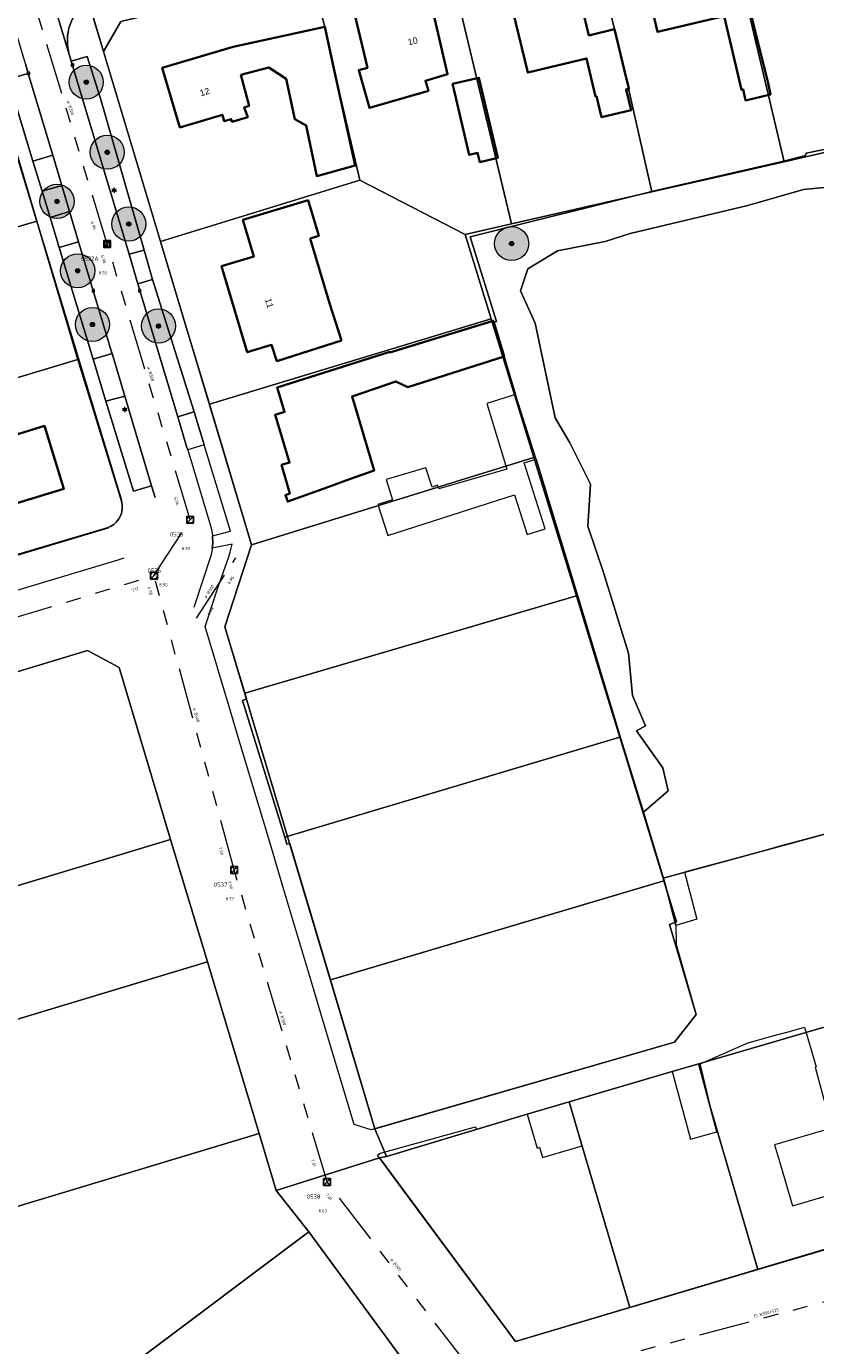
# Model space of a CAD drawing. Header units: metres. Extents: x 163628 to 167855, y 402678 to 405435.
# Tile 221 of 256: x 165343 to 165435, y 403553 to 403707. Entities that reach past the tile are written whole.
import ezdxf
from ezdxf.enums import TextEntityAlignment as Align

# ---------------------------------------------------------------- set-up
doc = ezdxf.new("R2010")
doc.units = ezdxf.units.M
doc.linetypes.add('X-CA190022.004-UO-WHM_Riolering gemeente_NLCS_v0.2$0$RI-GWA', pattern=[18.45, 6, -1.8, 1.75, -1.8, 1.75, -1.8, 1.75, -1.8])
doc.layers.get('0').update_dxf_attribs({"lineweight": 25})
for name, color, linetype, lineweight in [('X-CA190022.004-UO-BGT_Ondergrond$0$GE_201_SHDHek_Lijn_GEM', 253, 'X-CA190022.004-UO-BGT_Ondergrond$0$Hekwerk', 9), ('X-CA190022.004-UO-BGT_Ondergrond$0$GE_203_VGOHaag_Lijn_GEM', 253, 'X-CA190022.004-UO-BGT_Ondergrond$0$Heg', 9), ('X-CA190022.004-UO-BGT_Ondergrond$0$GE_314_WGDRijbaanLokaleweg_Vlak_GEM', 253, 'Continuous', 9), ('X-CA190022.004-UO-BGT_Ondergrond$0$GE_317_WGDVoetpad_Vlak_GEM', 253, 'Continuous', 9), ('X-CA190022.004-UO-BGT_Ondergrond$0$GE_322_WGDInrit_Vlak_GEM', 253, 'Continuous', 9), ('X-CA190022.004-UO-BGT_Ondergrond$0$GE_366_OWGBerm_groenvoorziening_Vlak_GEM', 253, 'Continuous', 9), ('X-CA190022.004-UO-BGT_Ondergrond$0$GE_367_OWGBerm_groenvoorziening_grasenk_GEM', 253, 'Continuous', 9), ('X-CA190022.004-UO-BGT_Ondergrond$0$GE_401_OTDErf_Vlak_GEM', 253, 'Continuous', 9), ('X-CA190022.004-UO-BGT_Ondergrond$0$GE_4502_GBKN_Huisnummer_Lijn_GEM', 7, 'Continuous', 9), ('X-CA190022.004-UO-BGT_Ondergrond$0$GE_479_BTDGroenvoorziening_grasenkruida_GEM', 253, 'Continuous', 9), ('X-CA190022.004-UO-BGT_Ondergrond$0$GE_482_BTDGroenvoorziening_heesters_Vlak_GEM', 253, 'Continuous', 9), ('X-CA190022.004-UO-BGT_Ondergrond$0$GE_601_PNDgrondvlakpand_Vlak_MV_GEM', 34, 'Continuous', 35), ('X-CA190022.004-UO-BGT_Ondergrond$0$GE_861_PALLichtmast_Punt_GEM', 253, 'Continuous', 9), ('X-CA190022.004-UO-BGT_Ondergrond$0$GE_885_PutInspectieofRioolput_Punt_GEM', 253, 'Continuous', 9), ('X-CA190022.004-UO-BGT_Ondergrond$0$GE_886_PutKolk_Punt_GEM', 253, 'Continuous', 9), ('X-CA190022.004-UO-BGT_Ondergrond$0$N-WE-RI-PUT_INSPECTIE-S', 253, 'Continuous', 9), ('X-CA190022.004-UO-DWM_Beplanting$0$B-WE-GR-BOOM-S AFKOMSTIG UIT BGT', 252, 'Continuous', 0), ('X-CA190022.004-UO-KAD_Percelen$0$B-WE-KG-GRENS_PERCEEL-GV', 150, 'Continuous', 9), ('X-CA190022.004-UO-WHM_Riolering gemeente_NLCS_v0.2$0$B-WE-RI-BOB-T18', 214, 'Continuous', 15), ('X-CA190022.004-UO-WHM_Riolering gemeente_NLCS_v0.2$0$B-WE-RI-DIAMETER-T18', 214, 'Continuous', 15), ('X-CA190022.004-UO-WHM_Riolering gemeente_NLCS_v0.2$0$B-WE-RI-GWA_TRANSPORTLEIDING-G', 214, 'X-CA190022.004-UO-WHM_Riolering gemeente_NLCS_v0.2$0$RI-GWA', 15), ('X-CA190022.004-UO-WHM_Riolering gemeente_NLCS_v0.2$0$B-WE-RI-PUT-S', 214, 'Continuous', 15), ('X-CA190022.004-UO-WHM_Riolering gemeente_NLCS_v0.2$0$B-WE-RI-PUTDEKSELHOOGTE-T18', 214, 'Continuous', 15), ('X-CA190022.004-UO-WHM_Riolering gemeente_NLCS_v0.2$0$B-WE-RI-PUTNUMMER-T25', 214, 'Continuous', 15)]:
    doc.layers.add(name, color=color, linetype=linetype, lineweight=lineweight)
doc.layers.add('X-CA190022.004-UO-DWM_Beplanting$0$N-GV-GR-GRAS-A-200', color=7, linetype='Continuous')
doc.styles.add('X-CA190022.004-UO-BGT_Ondergrond$0$BGT_NAR', font='arial.ttf', dxfattribs={"height": 1})
doc.styles.add('X-CA190022.004-UO-BGT_Ondergrond$0$NLCS-ISO', font='NLCS-ISO.ttf')
doc.styles.add('X-CA190022.004-UO-WHM_Riolering gemeente_NLCS_v0.2$0$NLCS-ISO-M200-T18', font='NLCS-ISO.ttf', dxfattribs={"height": 0.36})
doc.styles.add('X-CA190022.004-UO-WHM_Riolering gemeente_NLCS_v0.2$0$NLCS-ISO-M200-T25', font='NLCS-ISO.ttf', dxfattribs={"height": 0.5})
doc.linetypes.add('X-CA190022.004-UO-BGT_Ondergrond$0$Heg', pattern='A,5,-1.5,[2,dgnlstyle-meierijstad.shx,S=0.007937,R=45,X=0,Y=0],-1.5', length=8)
doc.linetypes.add('X-CA190022.004-UO-BGT_Ondergrond$0$Hekwerk', pattern='A,5,-1.5,[2,dgnlstyle-Veghel.shx,S=0.007937,R=0,X=0,Y=0],-1.5', length=8)

# ---------------------------------------------------------------- blocks, each defined once
blk = doc.blocks.new('X-CA190022.004-UO-BGT_Ondergrond$0$SRI-KOLK-SO')
at = {"color": 0, "linetype": 'ByBlock', "lineweight": 18}
blk.add_lwpolyline([(-1.125, -1.125), (1.125, -1.125), (1.125, 1.125), (-1.125, 1.125)], close=True, dxfattribs=at)
at = {"color": 0, "linetype": 'ByBlock', "lineweight": 18, "style": 'X-CA190022.004-UO-BGT_Ondergrond$0$NLCS-ISO'}
blk.add_text('k', height=1.5, dxfattribs=at).set_placement((0, 0), align=Align.MIDDLE_CENTER)
blk = doc.blocks.new('X-CA190022.004-UO-BGT_Ondergrond$0$IMGEOKolk')
at = {"xscale": 5, "yscale": 5, "zscale": 5}
blk.add_blockref('X-CA190022.004-UO-BGT_Ondergrond$0$SRI-KOLK-SO', (0, 0), dxfattribs=at)
blk = doc.blocks.new('X-CA190022.004-UO-BGT_Ondergrond$0$SRI-PUT_INSPECTIEPUT_RIOOLPUT-SO')
at = {"color": 0, "linetype": 'ByBlock', "lineweight": 18}
blk.add_lwpolyline([(-1.12, -1.12), (1.12, -1.12), (1.12, 1.12), (-1.12, 1.12)], close=True, dxfattribs=at)
at = {"color": 0, "linetype": 'ByBlock', "lineweight": 18, "style": 'X-CA190022.004-UO-BGT_Ondergrond$0$NLCS-ISO'}
blk.add_text('r', height=1.5, dxfattribs=at).set_placement((0, 0.28), align=Align.MIDDLE_CENTER)
blk = doc.blocks.new('X-CA190022.004-UO-BGT_Ondergrond$0$IMGEOInspectierioolput')
at = {"layer": 'X-CA190022.004-UO-BGT_Ondergrond$0$N-WE-RI-PUT_INSPECTIE-S', "xscale": 10, "yscale": 10, "zscale": 10}
blk.add_blockref('X-CA190022.004-UO-BGT_Ondergrond$0$SRI-PUT_INSPECTIEPUT_RIOOLPUT-SO', (0, 0), dxfattribs=at)
blk = doc.blocks.new('X-CA190022.004-UO-BGT_Ondergrond$0$N-SIE-WEG_LICHTMAST-SO')
h = blk.add_hatch(color=256)
h.paths.add_polyline_path([(1.2, 0.5, 0.658505), (-1.2, 0.5)])
h.paths.add_polyline_path([(-1.2, -0.5, 0.658505), (1.2, -0.5)])
at = {"flags": 128}
for points in [[(-2.2, 1.3), (-1.1, 0.6)], [(-1.2, 0.5), (1.2, 0.5)], [(0, 1.3), (0, 2.5)], [(1.1, 0.6), (2.2, 1.3)], [(-2.2, -1.3), (-1.1, -0.6)], [(-1.2, -0.5), (1.2, -0.5)], [(0, -1.3), (0, -2.5)], [(2.2, -1.3), (1.1, -0.6)]]:
    blk.add_lwpolyline(points, dxfattribs=at)
at = {"ltscale": 0.5}
blk.add_circle((0, 0), 1.27, dxfattribs=at)
at = {"style": 'X-CA190022.004-UO-BGT_Ondergrond$0$NLCS-ISO'}
blk.add_attdef('TYPE', text='', height=1.8, dxfattribs=at).set_placement((0, 2.5), align=Align.BOTTOM_CENTER)
blk = doc.blocks.new('X-CA190022.004-UO-BGT_Ondergrond$0$IMGEOLichtmastpaal')
at = {"xscale": 5, "yscale": 5, "zscale": 5}
blk.add_blockref('X-CA190022.004-UO-BGT_Ondergrond$0$N-SIE-WEG_LICHTMAST-SO', (0, 6.4), dxfattribs=at)
blk = doc.blocks.new('X-CA190022.004-UO-WHM_Riolering gemeente_NLCS_v0.2$0$B-SRI-PUT_BETON-SO')
blk.add_line((-1.41, -1.41), (1.41, 1.41))
at = {"lineweight": -3, "flags": 128}
blk.add_lwpolyline([(2, -2), (2, 2), (-2, 2), (-2, -2)], close=True, dxfattribs=at)
at = {"lineweight": -3}
blk.add_circle((0, 0), 2, dxfattribs=at)
blk = doc.blocks.new('X-CA190022.004-UO-DWM_Beplanting$0$SGR-BOOM_01-SO')
at = {"linetype": 'ByBlock', "lineweight": 18}
h = blk.add_hatch(color=0, dxfattribs=at)
h.dxf.hatch_style = 1
edge = h.paths.add_edge_path()
edge.add_arc((0, 0), 0.25, 0, 360)
at = {"color": 0, "linetype": 'ByBlock', "lineweight": 18}
for radius in [2, 0.25]:
    blk.add_circle((0, 0), radius, dxfattribs=at)
blk = doc.blocks.new('X-CA190022.004-UO-DWM_Beplanting$0$IMGEOBoom')
at = {"transparency": 33554457}
h = blk.add_hatch(color=256, dxfattribs=at)
h.dxf.hatch_style = 1
edge = h.paths.add_edge_path()
edge.add_arc((0, 0), 100, 0, 360)
edge = h.paths.add_edge_path(flags=17)
edge.add_arc((0, 0), 12.5, 0, 360)
h = blk.add_hatch()
h.set_pattern_fill('ANGLE', color=256)
h.set_pattern_definition([(0, (0, 0), (0, 6.985), [5.08, -1.905]), (90, (0, 0), (-6.985, 4e-16), [5.08, -1.905])])
edge = h.paths.add_edge_path(flags=17)
edge.add_arc((0, 0), 12.5, 0, 360)
at = {"layer": 'X-CA190022.004-UO-DWM_Beplanting$0$N-GV-GR-GRAS-A-200'}
h = blk.add_hatch(color=256, dxfattribs=at)
h.dxf.hatch_style = 1
edge = h.paths.add_edge_path(flags=17)
edge.add_arc((0, 0), 12.5, 0, 360)
at = {"xscale": 50, "yscale": 50, "zscale": 50}
blk.add_blockref('X-CA190022.004-UO-DWM_Beplanting$0$SGR-BOOM_01-SO', (0, 0), dxfattribs=at)

msp = doc.modelspace()

# ---------------------------------------------------------------- linework, layer by layer
at = {"layer": 'X-CA190022.004-UO-BGT_Ondergrond$0$GE_201_SHDHek_Lijn_GEM'}
msp.add_line((165431.869, 403691.698), (165416.697, 403688.214), dxfattribs=at)
at = {"layer": 'X-CA190022.004-UO-BGT_Ondergrond$0$GE_203_VGOHaag_Lijn_GEM'}
for p, q in [((165416.697, 403688.214), (165394.912, 403682.781)), ((165394.912, 403682.781), (165397.984, 403672.852))]:
    msp.add_line(p, q, dxfattribs=at)
at = {"layer": 'X-CA190022.004-UO-BGT_Ondergrond$0$GE_314_WGDRijbaanLokaleweg_Vlak_GEM', "flags": 128}
for points in [[(165342.968, 403720.364), (165347.89, 403704.07), (165348.087, 403703.415), (165354.885, 403680.743), (165355.921, 403677.288), (165360.598, 403661.693), (165361.684, 403658.072), (165361.769, 403657.789), (165364.47, 403648.78), (165364.593, 403648.257), (165364.673, 403647.726), (165364.706, 403646.805), (165364.656, 403646.283), (165364.632, 403646.032), (165364.611, 403645.936), (165364.557, 403645.69), (165364.46, 403645.25), (165363.559, 403642.525), (165362.489, 403639.289)], [(165347.89, 403704.07), (165342.968, 403720.364)], [(165357.95, 403652.197), (165357.535, 403653.582), (165354.392, 403664.098), (165352.893, 403669.112), (165352.84, 403669.29), (165348.975, 403682.219), (165347.915, 403685.764), (165346.998, 403688.83), (165345.938, 403692.375), (165343.071, 403701.972), (165342.739, 403703.083), (165338.076, 403718.533)], [(165261.22, 403617.08), (165261.95, 403617.3), (165269.125, 403619.461), (165272.209, 403620.39), (165278.164, 403622.183), (165281.457, 403623.175), (165294.977, 403627.247), (165298.565, 403628.328), (165310.3, 403631.862), (165313.862, 403632.935), (165325.588, 403636.467), (165328.552, 403637.36), (165329.13, 403637.534), (165332.545, 403638.562), (165336.244, 403639.676), (165353.621, 403644.91), (165354.323, 403645.121)]]:
    msp.add_lwpolyline(points, dxfattribs=at)
at = {"layer": 'X-CA190022.004-UO-BGT_Ondergrond$0$GE_314_WGDRijbaanLokaleweg_Vlak_GEM'}
msp.add_arc((165353.841, 403705.753), 6.185, 127.69109, 195.78958, dxfattribs=at)
at = {"layer": 'X-CA190022.004-UO-BGT_Ondergrond$0$GE_317_WGDVoetpad_Vlak_GEM', "flags": 128}
for points in [[(165453.285, 403731.719), (165353.94, 403708.04), (165351.9, 403704.52), (165350.06, 403710.647)], [(165350.06, 403710.647), (165351.9, 403704.52)], [(165354.035, 403651.763), (165339.01, 403701.1), (165337.114, 403707.321)], [(165351.9, 403704.52), (165369.27, 403646.64), (165366.13, 403637.05), (165383.721, 403578.148), (165383.28, 403578.02), (165381.28, 403578.631), (165377.701, 403590.615), (165376.563, 403594.43), (165373.049, 403606.195), (165371.389, 403611.753), (165367.939, 403623.304), (165366.794, 403627.138), (165363.825, 403637.08), (165365.346, 403641.727), (165366.611, 403645.238), (165366.762, 403645.797), (165366.981, 403646.73), (165364.656, 403646.283), (165364.706, 403646.805), (165364.673, 403647.726), (165366.788, 403648.274), (165363.707, 403658.38), (165363.589, 403658.768), (165362.519, 403662.277), (165357.644, 403677.768), (165356.661, 403681.233), (165351.533, 403699.024), (165349.958, 403703.953), (165348.087, 403703.415), (165347.89, 403704.07)], [(165342.739, 403703.083), (165343.071, 403701.972), (165340.7, 403701.29), (165343.619, 403691.681), (165344.694, 403688.141), (165345.625, 403685.079), (165346.701, 403681.539), (165350.677, 403668.45), (165352.183, 403663.495)], [(165352.183, 403663.495), (165355.39, 403652.94), (165357.535, 403653.582), (165357.95, 403652.197)], [(165259.17, 403616.879), (165257.73, 403622.99), (165260.9, 403621.2), (165327.708, 403641.232), (165343.489, 403645.964), (165352.48, 403648.66)]]:
    msp.add_lwpolyline(points, dxfattribs=at)
at = {"layer": 'X-CA190022.004-UO-BGT_Ondergrond$0$GE_317_WGDVoetpad_Vlak_GEM', "extrusion": (0, 0, -1)}
msp.add_arc((-165353.841, 403705.753), 6.185, 344.21042, 52.30891, dxfattribs=at)
at = {"layer": 'X-CA190022.004-UO-BGT_Ondergrond$0$GE_322_WGDInrit_Vlak_GEM', "flags": 128}
for points in [[(165345.938, 403692.375), (165346.998, 403688.83), (165344.694, 403688.141), (165343.619, 403691.681), (165345.938, 403692.375)], [(165347.915, 403685.764), (165348.975, 403682.219), (165346.701, 403681.539), (165345.625, 403685.079), (165347.915, 403685.764)], [(165356.661, 403681.233), (165357.644, 403677.768), (165355.921, 403677.288), (165354.885, 403680.743), (165356.661, 403681.233)], [(165352.893, 403669.112), (165354.392, 403664.098), (165352.183, 403663.495), (165350.677, 403668.45), (165352.893, 403669.112)], [(165362.519, 403662.277), (165363.589, 403658.768), (165363.707, 403658.38), (165361.769, 403657.789), (165361.684, 403658.072), (165360.598, 403661.693), (165362.367, 403662.231), (165362.519, 403662.277)]]:
    msp.add_lwpolyline(points, dxfattribs=at)
at = {"layer": 'X-CA190022.004-UO-BGT_Ondergrond$0$GE_366_OWGBerm_groenvoorziening_Vlak_GEM', "flags": 128}
for points in [[(165348.087, 403703.415), (165349.958, 403703.953), (165351.533, 403699.024), (165356.661, 403681.233), (165354.885, 403680.743), (165348.087, 403703.415)], [(165357.644, 403677.768), (165362.519, 403662.277), (165362.367, 403662.231), (165360.598, 403661.693), (165355.921, 403677.288), (165357.644, 403677.768)], [(165354.392, 403664.098), (165357.535, 403653.582), (165355.39, 403652.94), (165352.183, 403663.495), (165354.392, 403664.098)]]:
    msp.add_lwpolyline(points, dxfattribs=at)
at = {"layer": 'X-CA190022.004-UO-BGT_Ondergrond$0$GE_367_OWGBerm_groenvoorziening_grasenk_GEM', "flags": 128}
for points in [[(165343.071, 403701.972), (165345.938, 403692.375), (165343.619, 403691.681), (165340.7, 403701.29), (165343.071, 403701.972)], [(165346.998, 403688.83), (165347.915, 403685.764), (165345.625, 403685.079), (165344.694, 403688.141), (165346.998, 403688.83)], [(165348.975, 403682.219), (165352.84, 403669.29), (165352.893, 403669.112), (165350.677, 403668.45), (165346.701, 403681.539), (165348.975, 403682.219)]]:
    msp.add_lwpolyline(points, dxfattribs=at)
at = {"layer": 'X-CA190022.004-UO-BGT_Ondergrond$0$GE_401_OTDErf_Vlak_GEM', "flags": 128}
for points in [[(165425.988, 403703.205), (165424.688, 403708.677), (165416.889, 403706.842), (165416.146, 403710.001), (165415.78, 403711.55), (165414.63, 403716.42), (165422.41, 403718.25), (165424.2, 403710.73), (165427.23, 403711.45), (165427.42, 403710.64), (165427.677, 403709.599), (165429.841, 403700.815), (165430.15, 403699.497), (165427.21, 403698.808), (165426.906, 403700.103), (165426.718, 403700.059), (165425.988, 403703.205)], [(165400.27, 403707.85), (165399.11, 403712.71), (165406.87, 403714.56), (165408.81, 403706.42), (165411.85, 403707.15), (165413.01, 403702.28), (165413.524, 403700.178), (165413.184, 403700.096), (165413.768, 403697.666), (165410.306, 403696.834), (165409.718, 403699.285), (165409.62, 403699.261), (165408.549, 403703.724), (165401.655, 403702.069), (165400.27, 403707.85)], [(165391.38, 403705.61), (165392.259, 403701.859), (165389.656, 403701.112), (165390.001, 403699.91), (165383.09, 403697.926), (165381.83, 403702.35), (165382.84, 403702.64), (165381.37, 403708.82), (165384.81, 403709.63), (165384.91, 403709.23), (165390.24, 403710.48), (165391.38, 403705.61)], [(165437.154, 403693.215), (165434.319, 403692.594), (165434.232, 403692.332), (165431.869, 403691.698), (165416.697, 403688.214), (165394.912, 403682.781), (165397.984, 403672.852), (165397.681, 403672.726), (165397.611, 403672.957), (165385.491, 403669.208), (165385.472, 403669.296), (165372.27, 403665.125), (165373.141, 403662.256), (165372.009, 403661.913), (165373.709, 403656.313), (165372.779, 403656.033), (165373.739, 403652.663), (165373.229, 403652.5), (165373.5, 403651.74), (165378.2, 403653.43), (165380.744, 403654.345), (165383.657, 403655.393), (165381.053, 403664.062), (165386.2, 403665.806), (165387.572, 403665.165), (165398.881, 403668.734), (165400.211, 403664.304), (165396.845, 403663.224), (165399.212, 403655.54), (165391.218, 403653.224), (165391.082, 403653.646), (165390.439, 403653.44), (165389.716, 403655.677), (165385.062, 403654.337), (165385.79, 403651.949), (165384.075, 403651.398), (165385.249, 403647.741), (165400.114, 403652.508), (165401.6, 403647.874), (165403.705, 403648.548), (165401.232, 403656.259), (165402.645, 403656.712), (165407.605, 403640.378), (165412.592, 403623.894), (165415.221, 403615.277), (165417.752, 403606.982), (165419.03, 403602), (165419.08, 403599.78), (165421.4, 403591.55), (165418.86, 403588.31), (165404.234, 403584.08), (165384.072, 403578.249), (165383.721, 403578.148), (165366.13, 403637.05), (165369.27, 403646.64), (165351.9, 403704.52), (165353.94, 403708.04)], [(165381.413, 403691.158), (165376.907, 403689.929), (165375.669, 403695.867), (165374.323, 403696.603), (165373.311, 403701.334), (165371.267, 403702.677), (165367.997, 403701.797), (165368.976, 403698.175), (165368.394, 403697.979), (165368.82, 403696.84), (165366.96, 403696.29), (165366.87, 403696.6), (165366.06, 403696.36), (165365.84, 403697.12), (165360.86, 403695.63), (165358.78, 403702.63), (165367.11, 403705.08), (165377.85, 403707.44), (165378.92, 403702.55), (165381.413, 403691.158)], [(165352.48, 403648.66), (165343.489, 403645.964), (165327.708, 403641.232), (165260.9, 403621.2), (165257.73, 403622.99), (165246.4, 403671.07), (165248.22, 403675.01), (165335.5, 403703.05), (165339.01, 403701.1)], [(165339.01, 403701.1), (165354.035, 403651.763)], [(165392.988, 403700.117), (165392.845, 403700.727), (165395.931, 403701.451), (165398.134, 403692.055), (165396.021, 403691.56), (165395.77, 403692.631), (165394.797, 403692.403), (165392.988, 403700.117)], [(165376.124, 403682.608), (165378.394, 403674.993), (165379.79, 403670.641), (165376.98, 403669.74), (165372.21, 403668.21), (165371.61, 403670.11), (165368.76, 403669.25), (165365.74, 403679.35), (165369.54, 403680.48), (165368.25, 403684.78), (165373.04, 403686.22), (165375.893, 403687.078), (165377.139, 403682.911), (165376.124, 403682.608)], [(165325.84, 403661.2), (165336.49, 403664.37), (165338.27, 403658.56), (165344.96, 403660.6), (165347.22, 403653.21), (165338.09, 403650.46), (165337.26, 403653.17), (165329.05, 403650.73), (165325.84, 403661.2)], [(165504.668, 403584.303), (165400.22, 403553.17), (165396.497, 403558.198), (165386.978, 403571.053), (165384.018, 403575.05), (165384.26, 403575.24), (165384.933, 403575.427), (165395.53, 403578.37), (165395.59, 403578.07), (165401.58, 403579.85), (165402.752, 403575.861), (165403.045, 403575.973), (165403.403, 403574.756), (165408.022, 403576.134), (165407.93, 403576.5), (165406.52, 403581.3), (165418.61, 403584.85), (165420.753, 403576.94), (165423.853, 403577.78), (165421.71, 403585.69), (165427.38, 403588.19), (165427.632, 403588.26), (165429.851, 403588.877), (165430.263, 403588.992), (165432.2, 403589.53), (165433.163, 403589.798), (165434.131, 403590.067)], [(165434.131, 403590.067), (165435.479, 403585.411), (165435.357, 403585.381), (165436.43, 403581.481)], [(165436.329, 403577.928), (165430.618, 403576.246), (165431.31, 403573.91), (165432.73, 403569.12), (165441.08, 403571.58)]]:
    msp.add_lwpolyline(points, dxfattribs=at)
at = {"layer": 'X-CA190022.004-UO-BGT_Ondergrond$0$GE_479_BTDGroenvoorziening_grasenkruida_GEM', "flags": 128}
msp.add_lwpolyline([(165437.479, 403612.987), (165434.574, 403612.198), (165431.669, 403611.408), (165428.764, 403610.618), (165425.859, 403609.829), (165422.955, 403609.04), (165420.05, 403608.25), (165421.49, 403602.74), (165419.03, 403602), (165417.752, 403606.982), (165415.221, 403615.277), (165418.131, 403617.784), (165417.502, 403620.48), (165414.402, 403624.848), (165415.455, 403625.408), (165413.939, 403628.969), (165413.488, 403633.954), (165410.515, 403643.542), (165408.685, 403648.831), (165409.018, 403653.773), (165406.58, 403658.608), (165404.867, 403661.566), (165402.522, 403672.65), (165400.813, 403676.442), (165401.658, 403679.049), (165405.137, 403681.167), (165410.749, 403682.228), (165413.665, 403683.201), (165427.479, 403686.48), (165434.017, 403688.362), (165443.31, 403689.235)], dxfattribs=at)
at = {"layer": 'X-CA190022.004-UO-BGT_Ondergrond$0$GE_482_BTDGroenvoorziening_heesters_Vlak_GEM', "flags": 128}
msp.add_lwpolyline([(165443.31, 403689.235), (165434.017, 403688.362), (165427.479, 403686.48), (165413.665, 403683.201), (165410.749, 403682.228), (165405.137, 403681.167), (165401.658, 403679.049), (165400.813, 403676.442), (165402.522, 403672.65), (165404.867, 403661.566), (165406.58, 403658.608), (165409.018, 403653.773), (165408.685, 403648.831), (165410.515, 403643.542), (165413.488, 403633.954), (165413.939, 403628.969), (165415.455, 403625.408), (165414.402, 403624.848), (165417.502, 403620.48), (165418.131, 403617.784), (165415.221, 403615.277), (165412.592, 403623.894), (165407.605, 403640.378), (165402.645, 403656.712), (165400.211, 403664.304), (165398.881, 403668.734), (165397.681, 403672.726), (165397.984, 403672.852), (165394.912, 403682.781), (165416.697, 403688.214), (165431.869, 403691.698), (165434.232, 403692.332), (165434.319, 403692.594), (165437.154, 403693.215)], dxfattribs=at)
at = {"layer": 'X-CA190022.004-UO-BGT_Ondergrond$0$GE_601_PNDgrondvlakpand_Vlak_MV_GEM', "flags": 128}
for points in [[(165424.688, 403708.677), (165416.889, 403706.842), (165416.146, 403710.001), (165415.78, 403711.55), (165414.63, 403716.42), (165422.41, 403718.25), (165424.2, 403710.73), (165427.23, 403711.45), (165427.42, 403710.64), (165427.677, 403709.599), (165429.841, 403700.815), (165430.15, 403699.497), (165427.21, 403698.808), (165426.906, 403700.103), (165426.718, 403700.059), (165425.988, 403703.205), (165424.688, 403708.677)], [(165400.27, 403707.85), (165399.11, 403712.71), (165406.87, 403714.56), (165408.81, 403706.42), (165411.85, 403707.15), (165413.01, 403702.28), (165413.524, 403700.178), (165413.184, 403700.096), (165413.768, 403697.666), (165410.306, 403696.834), (165409.718, 403699.285), (165409.62, 403699.261), (165408.549, 403703.724), (165401.655, 403702.069), (165400.27, 403707.85)], [(165391.38, 403705.61), (165392.259, 403701.859), (165389.656, 403701.112), (165390.001, 403699.91), (165383.09, 403697.926), (165381.83, 403702.35), (165382.84, 403702.64), (165381.37, 403708.82), (165384.81, 403709.63), (165384.91, 403709.23), (165390.24, 403710.48), (165391.38, 403705.61)], [(165367.997, 403701.797), (165368.976, 403698.175), (165368.394, 403697.979), (165368.82, 403696.84), (165366.96, 403696.29), (165366.87, 403696.6), (165366.06, 403696.36), (165365.84, 403697.12), (165360.86, 403695.63), (165358.78, 403702.63), (165367.11, 403705.08), (165377.85, 403707.44), (165378.92, 403702.55), (165381.413, 403691.158), (165376.907, 403689.929), (165375.669, 403695.867), (165374.323, 403696.603), (165373.311, 403701.334), (165371.267, 403702.677), (165367.997, 403701.797)], [(165392.988, 403700.117), (165392.845, 403700.727), (165395.931, 403701.451), (165398.134, 403692.055), (165396.021, 403691.56), (165395.77, 403692.631), (165394.797, 403692.403), (165392.988, 403700.117)], [(165376.124, 403682.608), (165378.394, 403674.993), (165379.79, 403670.641), (165376.98, 403669.74), (165372.21, 403668.21), (165371.61, 403670.11), (165368.76, 403669.25), (165365.74, 403679.35), (165369.54, 403680.48), (165368.25, 403684.78), (165373.04, 403686.22), (165375.893, 403687.078), (165377.139, 403682.911), (165376.124, 403682.608)], [(165398.881, 403668.734), (165387.572, 403665.165), (165386.2, 403665.806), (165381.053, 403664.062), (165383.657, 403655.393), (165380.744, 403654.345), (165378.2, 403653.43), (165373.5, 403651.74), (165373.229, 403652.5), (165373.739, 403652.663), (165372.779, 403656.033), (165373.709, 403656.313), (165372.009, 403661.913), (165373.141, 403662.256), (165372.27, 403665.125), (165385.472, 403669.296), (165385.491, 403669.208), (165397.611, 403672.957), (165397.681, 403672.726), (165398.881, 403668.734)], [(165325.84, 403661.2), (165336.49, 403664.37), (165338.27, 403658.56), (165344.96, 403660.6), (165347.22, 403653.21), (165338.09, 403650.46), (165337.26, 403653.17), (165329.05, 403650.73), (165325.84, 403661.2)]]:
    msp.add_lwpolyline(points, dxfattribs=at)
at = {"layer": 'X-CA190022.004-UO-KAD_Percelen$0$B-WE-KG-GRENS_PERCEEL-GV', "flags": 128}
for points in [[(165391.917, 403717.093), (165408.458, 403721.036), (165423.895, 403724.715), (165428.377, 403725.818), (165453.285, 403731.719), (165455.345, 403732.374), (165481.79, 403738.476), (165484.652, 403736.3), (165481.531, 403755.119), (165479.271, 403751.487), (165471.092, 403749.508), (165457.839, 403746.302), (165431.213, 403739.961), (165426.893, 403738.932), (165417.244, 403736.634), (165396.598, 403731.696), (165374.404, 403726.389), (165371.68, 403725.783), (165350.191, 403720.664), (165346.422, 403722.843), (165351.9, 403704.52), (165353.94, 403708.04), (165376.242, 403713.357), (165380.334, 403714.316)], [(165431.752, 403691.607), (165444.361, 403694.509), (165442.377, 403703.185), (165452.205, 403705.435), (165453.285, 403731.719), (165428.377, 403725.818), (165423.895, 403724.715)], [(165423.895, 403724.715), (165408.458, 403721.036), (165411.85, 403707.15), (165413.01, 403702.28), (165416.208, 403688.054), (165423.486, 403689.705), (165431.752, 403691.607)], [(165408.458, 403721.036), (165391.917, 403717.093), (165399.736, 403684.318), (165416.208, 403688.054), (165413.01, 403702.28), (165411.85, 403707.15)], [(165381.957, 403689.439), (165394.307, 403683.086), (165399.736, 403684.318), (165391.917, 403717.093), (165380.334, 403714.316), (165376.242, 403713.357), (165377.85, 403707.44), (165378.92, 403702.55)], [(165376.242, 403713.357), (165353.94, 403708.04), (165351.9, 403704.52), (165358.579, 403682.262), (165381.957, 403689.439), (165378.92, 403702.55), (165377.85, 403707.44)], [(165344.066, 403684.631), (165339.215, 403700.955), (165335.503, 403702.881), (165311.643, 403695.213), (165317.275, 403676.513), (165320.931, 403677.666), (165329.06, 403680.16)], [(165394.307, 403683.086), (165381.957, 403689.439), (165358.579, 403682.262), (165361.57, 403672.184), (165364.316, 403663.143), (165397.355, 403673.183)], [(165344.066, 403684.631), (165329.06, 403680.16), (165320.931, 403677.666), (165322.111, 403674.162), (165325.926, 403661.524), (165348.894, 403668.383)], [(165397.355, 403673.183), (165364.316, 403663.143), (165369.27, 403646.64), (165402.362, 403656.916)], [(165348.894, 403668.383), (165325.926, 403661.524), (165331.616, 403642.52), (165352.306, 403648.664), (165352.714, 403648.825), (165353.087, 403649.055), (165353.414, 403649.346), (165353.686, 403649.69), (165353.893, 403650.077), (165354.03, 403650.493), (165354.091, 403650.927), (165354.076, 403651.365), (165353.985, 403651.794)], [(165407.36, 403640.679), (165402.362, 403656.916), (165369.27, 403646.64), (165366.13, 403637.05), (165368.455, 403629.26)], [(165412.457, 403624.099), (165410.75, 403629.664), (165407.36, 403640.679), (165368.455, 403629.26), (165368.671, 403628.593), (165368.181, 403628.38), (165373.144, 403612.368)], [(165329.941, 403628.183), (165336.778, 403605.158), (165359.752, 403612.095), (165353.729, 403632.252), (165350.011, 403634.252)], [(165373.733, 403611.596), (165378.505, 403595.61), (165417.624, 403607.253), (165417.529, 403607.564), (165412.457, 403624.099), (165373.144, 403612.368), (165373.39, 403611.53)], [(165454.153, 403614.36), (165454.277, 403617.552), (165417.529, 403607.564), (165417.624, 403607.253), (165419.111, 403602.408), (165418.27, 403602.117), (165421.4, 403591.55), (165418.86, 403588.31), (165383.721, 403578.148), (165385.097, 403574.892), (165401.58, 403579.85), (165406.52, 403581.3), (165418.61, 403584.85), (165421.831, 403585.8), (165438.975, 403590.814), (165448.423, 403593.578), (165453.592, 403595.089), (165453.433, 403595.433), (165453.836, 403606.013)], [(165320.509, 403600.255), (165312.846, 403597.976), (165317.163, 403583.576), (165364.094, 403597.734), (165359.752, 403612.095), (165336.778, 403605.158)], [(165417.624, 403607.253), (165378.505, 403595.61), (165383.721, 403578.148), (165418.86, 403588.31), (165421.4, 403591.55), (165418.27, 403602.117), (165419.111, 403602.408)], [(165318.866, 403577.896), (165323.199, 403563.447), (165370.136, 403577.608), (165364.094, 403597.734), (165317.163, 403583.576)], [(165438.975, 403590.814), (165421.831, 403585.8), (165423.02, 403580.87), (165428.656, 403561.645), (165435.135, 403563.563), (165445.914, 403566.789), (165440.05, 403586.54)], [(165421.831, 403585.8), (165418.61, 403584.85), (165406.52, 403581.3), (165407.93, 403576.5), (165413.645, 403557.171), (165428.656, 403561.645), (165423.02, 403580.87)], [(165385.097, 403574.892), (165384.263, 403574.72), (165400.22, 403553.17), (165413.645, 403557.171), (165407.93, 403576.5), (165406.52, 403581.3), (165401.58, 403579.85)], [(165349.743, 403543.007), (165355.909, 403550.995), (165375.961, 403566.044), (165372.15, 403570.899), (165370.136, 403577.608), (165323.199, 403563.447), (165324.896, 403557.786), (165330.93, 403537.661)], [(165375.961, 403566.044), (165355.909, 403550.995), (165382.506, 403530.09), (165392.733, 403543.232)]]:
    msp.add_lwpolyline(points, close=True, dxfattribs=at)
for points in [[(165329.941, 403628.183), (165350.011, 403634.252), (165353.729, 403632.252), (165359.752, 403612.095), (165364.094, 403597.734), (165370.136, 403577.608), (165372.15, 403570.899), (165384.263, 403574.72), (165385.097, 403574.892), (165383.721, 403578.148), (165378.505, 403595.61), (165373.733, 403611.596), (165373.39, 403611.53), (165373.144, 403612.368), (165368.181, 403628.38), (165368.671, 403628.593), (165368.455, 403629.26), (165366.13, 403637.05), (165369.27, 403646.64), (165364.316, 403663.143), (165361.57, 403672.184), (165358.579, 403682.262), (165351.9, 403704.52), (165346.422, 403722.843)], [(165339.215, 403700.955), (165344.066, 403684.631), (165348.894, 403668.383), (165353.985, 403651.794), (165354.076, 403651.365), (165354.091, 403650.927), (165354.03, 403650.493), (165353.893, 403650.077), (165353.686, 403649.69), (165353.414, 403649.346), (165353.087, 403649.055), (165352.714, 403648.825), (165352.306, 403648.664), (165331.616, 403642.52)], [(165444.361, 403694.509), (165431.752, 403691.607), (165423.486, 403689.705), (165416.208, 403688.054), (165399.736, 403684.318), (165394.307, 403683.086), (165397.355, 403673.183), (165402.362, 403656.916), (165407.36, 403640.679), (165410.75, 403629.664), (165412.457, 403624.099), (165417.529, 403607.564), (165454.277, 403617.552)], [(165445.914, 403566.789), (165435.135, 403563.563), (165428.656, 403561.645), (165413.645, 403557.171), (165400.22, 403553.17), (165384.263, 403574.72), (165372.15, 403570.899), (165375.961, 403566.044), (165392.733, 403543.232)]]:
    msp.add_lwpolyline(points, dxfattribs=at)
at = {"layer": 'X-CA190022.004-UO-WHM_Riolering gemeente_NLCS_v0.2$0$B-WE-RI-GWA_TRANSPORTLEIDING-G'}
for p, q in [((165352.32, 403681.952), (165343.248, 403712.032)), ((165362.064, 403649.6), (165352.32, 403681.952)), ((165357.808, 403643.04), (165362.064, 403649.6)), ((165362.816, 403638.048), (165367.4, 403645.135)), ((165322.432, 403632.352), (165357.808, 403643.04)), ((165367.216, 403608.512), (165357.808, 403643.04)), ((165378.112, 403571.904), (165367.216, 403608.512)), ((165394.464, 403550.592), (165378.112, 403571.904)), ((165404, 403549.216), (165458.224, 403563.648))]:
    msp.add_line(p, q, dxfattribs=at)

# ---------------------------------------------------------------- block references
at = {"layer": 'X-CA190022.004-UO-BGT_Ondergrond$0$GE_861_PALLichtmast_Punt_GEM', "xscale": 0.025, "yscale": 0.025, "zscale": 0.025}
for p in [(165353.127, 403688.092), (165354.39, 403662.381)]:
    msp.add_blockref('X-CA190022.004-UO-BGT_Ondergrond$0$IMGEOLichtmastpaal', p, dxfattribs=at)
at = {"layer": 'X-CA190022.004-UO-BGT_Ondergrond$0$GE_885_PutInspectieofRioolput_Punt_GEM', "xscale": 0.025, "yscale": 0.025, "zscale": 0.025}
msp.add_blockref('X-CA190022.004-UO-BGT_Ondergrond$0$IMGEOInspectierioolput', (165352.316, 403681.959), dxfattribs=at)
at = {"layer": 'X-CA190022.004-UO-BGT_Ondergrond$0$GE_886_PutKolk_Punt_GEM', "xscale": 0.025, "yscale": 0.025, "zscale": 0.025}
for p in [(165343.091, 403701.966), (165348.257, 403702.962), (165350.711, 403676.49), (165356.147, 403676.469)]:
    msp.add_blockref('X-CA190022.004-UO-BGT_Ondergrond$0$IMGEOKolk', p, dxfattribs=at)
at = {"layer": 'X-CA190022.004-UO-DWM_Beplanting$0$B-WE-GR-BOOM-S AFKOMSTIG UIT BGT', "xscale": 0.02, "yscale": 0.02, "zscale": 0.02}
for p in [(165349.869, 403700.943), (165352.332, 403692.713), (165346.433, 403686.957), (165354.851, 403684.299), (165399.764, 403682.001), (165348.861, 403678.814), (165350.589, 403672.508), (165358.342, 403672.335)]:
    msp.add_blockref('X-CA190022.004-UO-DWM_Beplanting$0$IMGEOBoom', p, dxfattribs=at)
at = {"layer": 'X-CA190022.004-UO-WHM_Riolering gemeente_NLCS_v0.2$0$B-WE-RI-PUT-S', "xscale": 0.2, "yscale": 0.2, "zscale": 0.2}
for p in [(165352.32, 403681.952), (165362.064, 403649.6), (165357.808, 403643.04), (165367.216, 403608.512), (165378.112, 403571.904)]:
    msp.add_blockref('X-CA190022.004-UO-WHM_Riolering gemeente_NLCS_v0.2$0$B-SRI-PUT_BETON-SO', p, dxfattribs=at)

# ---------------------------------------------------------------- texts
at = {"layer": 'X-CA190022.004-UO-BGT_Ondergrond$0$GE_4502_GBKN_Huisnummer_Lijn_GEM', "style": 'X-CA190022.004-UO-BGT_Ondergrond$0$BGT_NAR'}
for s, rotation, p in [('10', 13.2, (165388.161, 403705.755)), ('12', 16.4, (165363.755, 403699.794)), ('11', 286.6, (165371.341, 403675.016))]:
    msp.add_text(s, height=0.75, rotation=rotation, dxfattribs=at).set_placement(p, align=Align.MIDDLE_CENTER)
at = {"layer": 'X-CA190022.004-UO-WHM_Riolering gemeente_NLCS_v0.2$0$B-WE-RI-BOB-T18', "style": 'X-CA190022.004-UO-WHM_Riolering gemeente_NLCS_v0.2$0$NLCS-ISO-M200-T18'}
for s, rotation, p in [('6.96', 286.7922, (165350.412, 403684.539)), ('6.96', 286.7635, (165351.585, 403680.589)), ('6.96', 286.7635, (165360.155, 403652.19)), ('7.17', 16.8297, (165355.238, 403641.113)), ('6.98', 285.2514, (165357.039, 403641.689)), ('6.96', 57.0962, (165366.683, 403642.001)), ('6.98', 57.0962, (165364.337, 403638.374)), ('7.00', 285.2514, (165365.385, 403611.14)), ('7.00', 286.5917, (165366.481, 403607.142)), ('7.01', 286.5917, (165376.225, 403574.497)), ('7.01', 307.4854, (165377.917, 403570.368))]:
    msp.add_text(s, height=0.36, rotation=rotation, dxfattribs=at).set_placement(p)
at = {"layer": 'X-CA190022.004-UO-WHM_Riolering gemeente_NLCS_v0.2$0$B-WE-RI-DIAMETER-T18', "style": 'X-CA190022.004-UO-WHM_Riolering gemeente_NLCS_v0.2$0$NLCS-ISO-M200-T18'}
for s, rotation, p in [('ø B300', 286.7922, (165347.595, 403698.693)), ('ø B300', 286.7635, (165357.002, 403667.483)), ('ø B300', 57.0962, (165363.944, 403640.344)), ('ø B300', 285.2514, (165362.373, 403627.478)), ('ø B300', 286.5917, (165372.489, 403591.909)), ('ø B300', 307.4854, (165385.511, 403562.776)), ('EI B350/525', 14.8918, (165428.249, 403555.98))]:
    msp.add_text(s, height=0.36, rotation=rotation, dxfattribs=at).set_placement(p)
at = {"layer": 'X-CA190022.004-UO-WHM_Riolering gemeente_NLCS_v0.2$0$B-WE-RI-PUTDEKSELHOOGTE-T18', "style": 'X-CA190022.004-UO-WHM_Riolering gemeente_NLCS_v0.2$0$NLCS-ISO-M200-T18'}
for s, p in [('8.92', (165351.307, 403678.39)), ('8.93', (165361.047, 403646.04)), ('8.95', (165358.42, 403641.787)), ('8.77', (165366.207, 403604.94)), ('8.65', (165377.107, 403568.34))]:
    msp.add_text(s, height=0.36, dxfattribs=at).set_placement(p)
at = {"layer": 'X-CA190022.004-UO-WHM_Riolering gemeente_NLCS_v0.2$0$B-WE-RI-PUTNUMMER-T25', "style": 'X-CA190022.004-UO-WHM_Riolering gemeente_NLCS_v0.2$0$NLCS-ISO-M200-T25'}
for s, p in [('0532A', (165349.267, 403679.99)), ('0535', (165359.687, 403647.64)), ('0536', (165357.06, 403643.387)), ('0537', (165364.847, 403606.54)), ('0538', (165375.747, 403569.94))]:
    msp.add_text(s, height=0.5, dxfattribs=at).set_placement(p)

doc.saveas('drawing.dxf')
